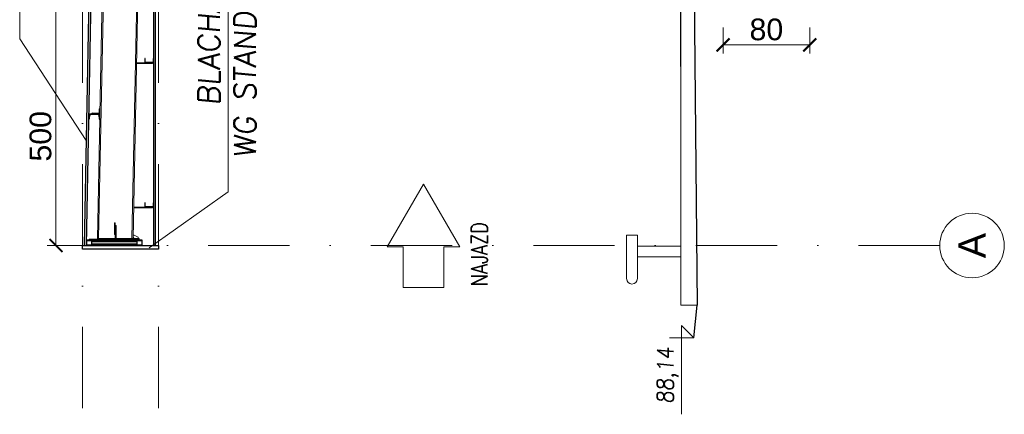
# Model space of a CAD drawing. Extents: x 261105 to 7565828, y -85627 to 5881792.
# Tile 76 of 116: x 360465 to 369551, y -28859 to -25220. Entities that reach past the tile are written whole.
import ezdxf

# ---------------------------------------------------------------- set-up
doc = ezdxf.new("R2010")
doc.units = 0
doc.header["$MEASUREMENT"] = 0
doc.linetypes.add('DASHDOT2', pattern=[0.5, 0.25, -0.125, 0, -0.125])
for name, color, linetype in [('100_rzut_okna', 1, 'Continuous'), ('OSIE - OPIS', 7, 'Continuous'), ('xxOś 2_rysunek_Widok ogólny___DefaultObject_', 7, 'Continuous'), ('xxOś 2_rysunek_Widok ogólny_Dimension_', 7, 'Continuous')]:
    doc.layers.add(name, color=color, linetype=linetype)
for name, color, linetype, lineweight in [('BK_Opisy', 222, 'Continuous', 5), ('CZ-CI', 140, 'Continuous', 9), ('CZ-GR', 14, 'Continuous', 30), ('CZ-SR', 102, 'Continuous', 15), ('OSIE', 7, 'Continuous', 5), ('wiata elewacja', 140, 'Continuous', 9)]:
    doc.layers.add(name, color=color, linetype=linetype, lineweight=lineweight)
for name, color, linetype, lineweight, true_color in [('SHARY', 7, 'Continuous', 15, 0xa5a5a5), ('TB_CIENKA', 7, 'Continuous', 5, 0x7f7f7f), ('wymiary', 7, 'Continuous', 9, 0x7f7f7f)]:
    doc.layers.add(name, color=color, linetype=linetype, lineweight=lineweight, true_color=true_color)
doc.styles.add('ARIAL', font='arial.ttf')
doc.styles.add('RBCS_dim1', font='simplex.shx', dxfattribs={"width": 0.9, "oblique": 5, "height": 3})
doc.styles.add('styl1', font='simplex.shx', dxfattribs={"oblique": 5})
doc.dimstyles.new('mosstowy 1-100', dxfattribs={"dimscale": 20, "dimtxt": 10, "dimasz": 6, "dimexe": 4, "dimexo": 4, "dimgap": 2, "dimtad": 1, "dimdec": 0, "dimlfac": 0.1, "dimtxsty": 'ARIAL', "dimblk": 'ARCHTICK', "dimcen": 4, "dimclrd": 256, "dimclre": 256, "dimclrt": 7, "dimadec": 0, "dimazin": 0, "dimtfac": 1, "dimtdec": 0, "dimtmove": 1, "dimatfit": 3, "dimfxl": 8, "dimfxlon": 1, "dimlwd": -1, "dimlwe": 9, "dimarcsym": 0})

# ---------------------------------------------------------------- blocks, each defined once
blk = doc.blocks.new('_ArchTick')
at = {"layer": '100_rzut_okna', "color": 0, "linetype": 'Continuous', "const_width": 0.15}
blk.add_lwpolyline([(-0.5, -0.5), (0.5, 0.5)], dxfattribs=at)
blk = doc.blocks.new('*D1674')
at = {"layer": 'Defpoints', "color": 0}
for p in [(366955.3, -22802.5), (367755.3, -22802.5), (367755.3, -25452.7)]:
    blk.add_point(p, dxfattribs=at)
at = {"layer": 'wymiary', "lineweight": 9}
for p, q in [((366955.3, -25292.7), (366955.3, -25532.7)), ((367755.3, -25292.7), (367755.3, -25532.7))]:
    blk.add_line(p, q, dxfattribs=at)
at = {"layer": 'wymiary'}
blk.add_line((366955.3, -25452.7), (367755.3, -25452.7), dxfattribs=at)
at = {"layer": 'wymiary', "xscale": 120, "yscale": 120, "zscale": 120, "rotation": 180}
blk.add_blockref('_ArchTick', (366955.3, -25452.7), dxfattribs=at)
at = {"layer": 'wymiary', "xscale": 120, "yscale": 120, "zscale": 120}
blk.add_blockref('_ArchTick', (367755.3, -25452.7), dxfattribs=at)
at = {"layer": 'wymiary', "color": 7, "insert": (367355.3, -25310.6), "char_height": 200, "attachment_point": 5, "style": 'ARIAL'}
blk.add_mtext('80', dxfattribs=at)
blk = doc.blocks.new('*D1695')
at = {"layer": 'Defpoints', "color": 0}
for p in [(360800.1, -22302.5), (362903.4, -22302.5), (362903.4, -27302.5)]:
    blk.add_point(p, dxfattribs=at)
at = {"layer": 'wymiary', "lineweight": 9}
for p, q in [((360960.1, -22302.5), (360720.1, -22302.5)), ((360960.1, -27302.5), (360720.1, -27302.5))]:
    blk.add_line(p, q, dxfattribs=at)
at = {"layer": 'wymiary'}
blk.add_line((360800.1, -27302.5), (360800.1, -22302.5), dxfattribs=at)
at = {"layer": 'wymiary', "xscale": 120, "yscale": 120, "zscale": 120}
for p, rotation in [((360800.1, -22302.5), 90), ((360800.1, -27302.5), 270)]:
    blk.add_blockref('_ArchTick', p, dxfattribs=dict(at, rotation=rotation))
at = {"layer": 'wymiary', "color": 7, "insert": (360658, -26295.2), "char_height": 200, "attachment_point": 5, "rotation": 90, "style": 'ARIAL'}
blk.add_mtext('500', dxfattribs=at)

msp = doc.modelspace()

# ---------------------------------------------------------------- linework, layer by layer
at = {"layer": 'BK_Opisy'}
for p, q in [((366685.3, -28152.5), (366572.8, -28040)), ((366572.8, -28040), (366572.8, -28152.5)), ((366460.3, -28152.5), (366685.3, -28152.5)), ((366572.8, -28152.5), (366572.8, -28859))]:
    msp.add_line(p, q, dxfattribs=at)
at = {"layer": 'CZ-CI'}
for p, q in [((366065.3, -27207.6, 0), (366165.3, -27207.6, 0)), ((366065.3, -27207.6, 0), (366065.3, -27607.6, 0)), ((366165.3, -27207.6, 0), (366165.3, -27607.6, 0)), ((366165.3, -27307.6, 0), (366565.3, -27307.6, 0)), ((366165.3, -27407.6, 0), (366565.3, -27407.6, 0))]:
    msp.add_line(p, q, dxfattribs=at)
msp.add_arc((366115.3, -27607.6, 0), 50, 180, 0, dxfattribs=at)
at = {"layer": 'CZ-GR'}
for p, q in [((361701.3, -17302.5, 0), (361701.3, -27302.5, 0)), ((361716.3, -17302.5, 0), (361716.3, -27302.5, 0)), ((361063.2, -27302.2, 0), (361153.3, -22494.5, 0)), ((361081.2, -27302.5, 0), (361171.3, -22494.5, 0)), ((361621.3, -25577.5, 0), (361621.3, -25610.5, 0)), ((361624.3, -25577.5, 0), (361621.3, -25577.5, 0)), ((361621.3, -25577.5, 0), (361621.3, -25610.5, 0)), ((361624.3, -25577.5, 0), (361621.3, -25577.5, 0)), ((361621.3, -25610.5, 0), (361621.8, -25613.2, 0)), ((361621.3, -25610.5, 0), (361621.8, -25613.2, 0)), ((361621.8, -25613.2, 0), (361623.3, -25615.5, 0)), ((361621.8, -25613.2, 0), (361623.3, -25615.5, 0)), ((361623.3, -25615.5, 0), (361625.6, -25617, 0)), ((361623.3, -25615.5, 0), (361625.6, -25617, 0)), ((361624.3, -25610.5, 0), (361624.3, -25577.5, 0)), ((361624.3, -25610.5, 0), (361624.3, -25577.5, 0)), ((361624.6, -25612.1, 0), (361624.3, -25610.5, 0)), ((361624.6, -25612.1, 0), (361624.3, -25610.5, 0)), ((361625.5, -25613.4, 0), (361624.6, -25612.1, 0)), ((361625.5, -25613.4, 0), (361624.6, -25612.1, 0)), ((361626.8, -25614.2, 0), (361625.5, -25613.4, 0)), ((361626.8, -25614.2, 0), (361625.5, -25613.4, 0)), ((361625.6, -25617, 0), (361628.3, -25617.5, 0)), ((361625.6, -25617, 0), (361628.3, -25617.5, 0)), ((361628.3, -25614.5, 0), (361626.8, -25614.2, 0)), ((361628.3, -25614.5, 0), (361626.8, -25614.2, 0)), ((361694.3, -25614.5, 0), (361628.3, -25614.5, 0)), ((361694.3, -25614.5, 0), (361628.3, -25614.5, 0)), ((361628.3, -25617.5, 0), (361694.3, -25617.5, 0)), ((361628.3, -25617.5, 0), (361694.3, -25617.5, 0)), ((361691.3, -25623.5, 0), (361691.3, -25617.5, 0)), ((361691.3, -25623.5, 0), (361691.3, -25617.5, 0)), ((361695.8, -25614.2, 0), (361694.3, -25614.5, 0)), ((361695.8, -25614.2, 0), (361694.3, -25614.5, 0)), ((361694.3, -25617.5, 0), (361697, -25617, 0)), ((361694.3, -25617.5, 0), (361697, -25617, 0)), ((361697.1, -25613.4, 0), (361695.8, -25614.2, 0)), ((361697.1, -25613.4, 0), (361695.8, -25614.2, 0)), ((361697, -25617, 0), (361699.2, -25615.5, 0)), ((361697, -25617, 0), (361699.2, -25615.5, 0)), ((361698, -25612.1, 0), (361697.1, -25613.4, 0)), ((361698, -25612.1, 0), (361697.1, -25613.4, 0)), ((361698.3, -25610.5, 0), (361698, -25612.1, 0)), ((361698.3, -25610.5, 0), (361698, -25612.1, 0)), ((361698.3, -25577.5, 0), (361698.3, -25610.5, 0)), ((361701.3, -25577.5, 0), (361698.3, -25577.5, 0)), ((361698.3, -25577.5, 0), (361698.3, -25610.5, 0)), ((361701.3, -25577.5, 0), (361698.3, -25577.5, 0)), ((361699.2, -25615.5, 0), (361700.8, -25613.2, 0)), ((361699.2, -25615.5, 0), (361700.8, -25613.2, 0)), ((361700.8, -25613.2, 0), (361701.3, -25610.5, 0)), ((361700.8, -25613.2, 0), (361701.3, -25610.5, 0)), ((361701.3, -25610.5, 0), (361701.3, -25577.5, 0)), ((361701.3, -25610.5, 0), (361701.3, -25577.5, 0)), ((361200, -26043.9, 0), (361199.3, -26077.4, 0)), ((361200, -26043.9, 0), (361199.3, -26077.4, 0)), ((361200.3, -26042.6, 0), (361200, -26043.9, 0)), ((361200.3, -26042.6, 0), (361200, -26043.9, 0)), ((361201, -26041.5, 0), (361200.3, -26042.6, 0)), ((361201, -26041.5, 0), (361200.3, -26042.6, 0)), ((361202.2, -26040.7, 0), (361201, -26041.5, 0)), ((361202.2, -26040.7, 0), (361201, -26041.5, 0)), ((361203.5, -26040.5, 0), (361202.2, -26040.7, 0)), ((361203.5, -26040.5, 0), (361202.2, -26040.7, 0)), ((361206, -26040.5, 0), (361203.5, -26040.5, 0)), ((361206, -26040.5, 0), (361203.5, -26040.5, 0)), ((361105, -26088.5, 0), (361104.1, -26134.5, 0)), ((361105, -26088.5, 0), (361104.1, -26134.5, 0)), ((361104.1, -26134.5, 0), (361107.1, -26134.6, 0)), ((361104.1, -26134.5, 0), (361107.1, -26134.6, 0)), ((361205, -26090.5, 0), (361105, -26088.5, 0)), ((361205, -26090.5, 0), (361105, -26088.5, 0)), ((361107.1, -26134.6, 0), (361108.3, -26134.4, 0)), ((361107.1, -26134.6, 0), (361108.3, -26134.4, 0)), ((361108.3, -26134.4, 0), (361109.3, -26133.7, 0)), ((361108.3, -26134.4, 0), (361109.3, -26133.7, 0)), ((361109.3, -26133.7, 0), (361109.9, -26132.8, 0)), ((361109.3, -26133.7, 0), (361109.9, -26132.8, 0)), ((361109.9, -26132.8, 0), (361110.2, -26131.9, 0)), ((361109.9, -26132.8, 0), (361110.2, -26131.9, 0)), ((361110.2, -26131.9, 0), (361113.4, -26099.6, 0)), ((361110.2, -26131.9, 0), (361113.4, -26099.6, 0)), ((361113.4, -26099.6, 0), (361113.9, -26097.5, 0)), ((361113.4, -26099.6, 0), (361113.9, -26097.5, 0)), ((361113.9, -26097.5, 0), (361115.5, -26095.3, 0)), ((361113.9, -26097.5, 0), (361115.5, -26095.3, 0)), ((361115.5, -26095.3, 0), (361117.8, -26093.8, 0)), ((361115.5, -26095.3, 0), (361117.8, -26093.8, 0)), ((361117.8, -26093.8, 0), (361120.5, -26093.3, 0)), ((361117.8, -26093.8, 0), (361120.5, -26093.3, 0)), ((361189.4, -26094.7, 0), (361120.5, -26093.3, 0)), ((361189.4, -26094.7, 0), (361120.5, -26093.3, 0)), ((361130.1, -26086.5, 0), (361130, -26089, 0)), ((361130.1, -26086.5, 0), (361130, -26089, 0)), ((361130, -26089, 0), (361148, -26089.4, 0)), ((361130, -26089, 0), (361148, -26089.4, 0)), ((361130.4, -26085.2, 0), (361130.1, -26086.5, 0)), ((361130.4, -26085.2, 0), (361130.1, -26086.5, 0)), ((361131.2, -26084.1, 0), (361130.4, -26085.2, 0)), ((361131.2, -26084.1, 0), (361130.4, -26085.2, 0)), ((361132.3, -26083.3, 0), (361131.2, -26084.1, 0)), ((361132.3, -26083.3, 0), (361131.2, -26084.1, 0)), ((361133.7, -26083.1, 0), (361132.3, -26083.3, 0)), ((361133.7, -26083.1, 0), (361132.3, -26083.3, 0)), ((361192.1, -26084.3, 0), (361133.7, -26083.1, 0)), ((361192.1, -26084.3, 0), (361133.7, -26083.1, 0)), ((361148, -26089.4, 0), (361148.5, -26089.4, 0)), ((361148, -26089.4, 0), (361148.5, -26089.4, 0)), ((361148.5, -26089.4, 0), (361153.2, -26089.5, 0)), ((361148.5, -26089.4, 0), (361153.2, -26089.5, 0)), ((361189.4, -26094.7, 0), (361192.1, -26095.3, 0)), ((361189.4, -26094.7, 0), (361192.1, -26095.3, 0)), ((361194.8, -26083.8, 0), (361192.1, -26084.3, 0)), ((361194.8, -26083.8, 0), (361192.1, -26084.3, 0)), ((361192.1, -26095.3, 0), (361194.3, -26096.9, 0)), ((361192.1, -26095.3, 0), (361194.3, -26096.9, 0)), ((361194.3, -26096.9, 0), (361195.8, -26099.2, 0)), ((361194.3, -26096.9, 0), (361195.8, -26099.2, 0)), ((361197.1, -26082.3, 0), (361194.8, -26083.8, 0)), ((361197.1, -26082.3, 0), (361194.8, -26083.8, 0)), ((361195.8, -26099.2, 0), (361196.2, -26101.3, 0)), ((361195.8, -26099.2, 0), (361196.2, -26101.3, 0)), ((361196.2, -26101.3, 0), (361198.2, -26133.6, 0)), ((361196.2, -26101.3, 0), (361198.2, -26133.6, 0)), ((361198.7, -26080.1, 0), (361197.1, -26082.3, 0)), ((361198.7, -26080.1, 0), (361197.1, -26082.3, 0)), ((361198.2, -26133.6, 0), (361198.4, -26134.6, 0)), ((361198.2, -26133.6, 0), (361198.4, -26134.6, 0)), ((361198.4, -26134.6, 0), (361199, -26135.5, 0)), ((361198.4, -26134.6, 0), (361199, -26135.5, 0)), ((361199.3, -26077.4, 0), (361198.7, -26080.1, 0)), ((361199.3, -26077.4, 0), (361198.7, -26080.1, 0)), ((361199, -26135.5, 0), (361200, -26136.2, 0)), ((361199, -26135.5, 0), (361200, -26136.2, 0)), ((361200, -26136.2, 0), (361201.1, -26136.5, 0)), ((361200, -26136.2, 0), (361201.1, -26136.5, 0)), ((361201.1, -26136.5, 0), (361204.1, -26136.5, 0)), ((361201.1, -26136.5, 0), (361204.1, -26136.5, 0)), ((361204.1, -26136.5, 0), (361205, -26090.5, 0)), ((361204.1, -26136.5, 0), (361205, -26090.5, 0)), ((361621.3, -26907.5, 0), (361621.3, -26940.5, 0)), ((361624.3, -26907.5, 0), (361621.3, -26907.5, 0)), ((361621.3, -26907.5, 0), (361621.3, -26940.5, 0)), ((361624.3, -26907.5, 0), (361621.3, -26907.5, 0)), ((361621.3, -26940.5, 0), (361621.8, -26943.2, 0)), ((361621.3, -26940.5, 0), (361621.8, -26943.2, 0)), ((361621.8, -26943.2, 0), (361623.3, -26945.5, 0)), ((361621.8, -26943.2, 0), (361623.3, -26945.5, 0)), ((361623.3, -26945.5, 0), (361625.6, -26947, 0)), ((361623.3, -26945.5, 0), (361625.6, -26947, 0)), ((361624.3, -26940.5, 0), (361624.3, -26907.5, 0)), ((361624.3, -26940.5, 0), (361624.3, -26907.5, 0)), ((361624.6, -26942.1, 0), (361624.3, -26940.5, 0)), ((361624.6, -26942.1, 0), (361624.3, -26940.5, 0)), ((361625.5, -26943.4, 0), (361624.6, -26942.1, 0)), ((361625.5, -26943.4, 0), (361624.6, -26942.1, 0)), ((361626.8, -26944.2, 0), (361625.5, -26943.4, 0)), ((361626.8, -26944.2, 0), (361625.5, -26943.4, 0)), ((361625.6, -26947, 0), (361628.3, -26947.5, 0)), ((361625.6, -26947, 0), (361628.3, -26947.5, 0)), ((361628.3, -26944.5, 0), (361626.8, -26944.2, 0)), ((361628.3, -26944.5, 0), (361626.8, -26944.2, 0)), ((361694.3, -26944.5, 0), (361628.3, -26944.5, 0)), ((361694.3, -26944.5, 0), (361628.3, -26944.5, 0)), ((361694.3, -26947.5, 0), (361628.3, -26947.5, 0)), ((361694.3, -26947.5, 0), (361628.3, -26947.5, 0)), ((361691.3, -26953.5, 0), (361691.3, -26947.5, 0)), ((361691.3, -26953.5, 0), (361691.3, -26947.5, 0)), ((361695.8, -26944.2, 0), (361694.3, -26944.5, 0)), ((361695.8, -26944.2, 0), (361694.3, -26944.5, 0)), ((361694.3, -26947.5, 0), (361697, -26947, 0)), ((361694.3, -26947.5, 0), (361697, -26947, 0)), ((361697.1, -26943.4, 0), (361695.8, -26944.2, 0)), ((361697.1, -26943.4, 0), (361695.8, -26944.2, 0)), ((361697, -26947, 0), (361699.2, -26945.5, 0)), ((361697, -26947, 0), (361699.2, -26945.5, 0)), ((361698, -26942.1, 0), (361697.1, -26943.4, 0)), ((361698, -26942.1, 0), (361697.1, -26943.4, 0)), ((361698.3, -26940.5, 0), (361698, -26942.1, 0)), ((361698.3, -26940.5, 0), (361698, -26942.1, 0)), ((361698.3, -26907.5, 0), (361698.3, -26940.5, 0)), ((361701.3, -26907.5, 0), (361698.3, -26907.5, 0)), ((361698.3, -26907.5, 0), (361698.3, -26940.5, 0)), ((361701.3, -26907.5, 0), (361698.3, -26907.5, 0)), ((361699.2, -26945.5, 0), (361700.8, -26943.2, 0)), ((361699.2, -26945.5, 0), (361700.8, -26943.2, 0)), ((361700.8, -26943.2, 0), (361701.3, -26940.5, 0)), ((361700.8, -26943.2, 0), (361701.3, -26940.5, 0)), ((361701.3, -26940.5, 0), (361701.3, -26907.5, 0)), ((361701.3, -26940.5, 0), (361701.3, -26907.5, 0)), ((361081.6, -27255.3, 0), (361081.3, -27257, 0)), ((361081.6, -27255.3, 0), (361081.3, -27257, 0)), ((361082.6, -27253.8, 0), (361081.6, -27255.3, 0)), ((361082.6, -27253.8, 0), (361081.6, -27255.3, 0)), ((361084.1, -27252.9, 0), (361082.6, -27253.8, 0)), ((361084.1, -27252.9, 0), (361082.6, -27253.8, 0)), ((361085.8, -27252.5, 0), (361084.1, -27252.9, 0)), ((361085.8, -27252.5, 0), (361084.1, -27252.9, 0)), ((361084.5, -27257.4, 0), (361085.2, -27256.4, 0)), ((361084.5, -27257.4, 0), (361085.2, -27256.4, 0)), ((361085.2, -27256.4, 0), (361086.1, -27255.8, 0)), ((361085.2, -27256.4, 0), (361086.1, -27255.8, 0)), ((361126.8, -27252.5, 0), (361085.8, -27252.5, 0)), ((361126.8, -27252.5, 0), (361085.8, -27252.5, 0)), ((361086.1, -27255.8, 0), (361087.3, -27255.5, 0)), ((361086.1, -27255.8, 0), (361087.3, -27255.5, 0)), ((361087.3, -27255.5, 0), (361125.3, -27255.5, 0)), ((361087.3, -27255.5, 0), (361125.3, -27255.5, 0)), ((361125.3, -27255.5, 0), (361126.4, -27255.8, 0)), ((361125.3, -27255.5, 0), (361126.4, -27255.8, 0)), ((361126.4, -27255.8, 0), (361127.4, -27256.4, 0)), ((361126.4, -27255.8, 0), (361127.4, -27256.4, 0)), ((361128.5, -27252.9, 0), (361126.8, -27252.5, 0)), ((361128.5, -27252.9, 0), (361126.8, -27252.5, 0)), ((361127.4, -27256.4, 0), (361128.1, -27257.4, 0)), ((361127.4, -27256.4, 0), (361128.1, -27257.4, 0)), ((361130, -27253.8, 0), (361128.5, -27252.9, 0)), ((361130, -27253.8, 0), (361128.5, -27252.9, 0)), ((361130.9, -27255.3, 0), (361130, -27253.8, 0)), ((361130.9, -27255.3, 0), (361130, -27253.8, 0)), ((361131.3, -27257, 0), (361130.9, -27255.3, 0)), ((361131.3, -27257, 0), (361130.9, -27255.3, 0)), ((361131.3, -27252.5, 0), (361131.3, -27257, 0)), ((361131.3, -27252.5, 0), (361131.3, -27257, 0)), ((361545.3, -27257, 0), (361545.3, -27252.5, 0)), ((361545.3, -27257, 0), (361545.3, -27252.5, 0)), ((361545.6, -27255.3, 0), (361545.3, -27257, 0)), ((361545.6, -27255.3, 0), (361545.3, -27257, 0)), ((361546.6, -27253.8, 0), (361545.6, -27255.3, 0)), ((361546.6, -27253.8, 0), (361545.6, -27255.3, 0)), ((361548.1, -27252.9, 0), (361546.6, -27253.8, 0)), ((361548.1, -27252.9, 0), (361546.6, -27253.8, 0)), ((361549.8, -27252.5, 0), (361548.1, -27252.9, 0)), ((361549.8, -27252.5, 0), (361548.1, -27252.9, 0)), ((361548.5, -27257.4, 0), (361549.2, -27256.4, 0)), ((361548.5, -27257.4, 0), (361549.2, -27256.4, 0)), ((361549.2, -27256.4, 0), (361550.1, -27255.8, 0)), ((361549.2, -27256.4, 0), (361550.1, -27255.8, 0)), ((361590.8, -27252.5, 0), (361549.8, -27252.5, 0)), ((361590.8, -27252.5, 0), (361549.8, -27252.5, 0)), ((361550.1, -27255.8, 0), (361551.3, -27255.5, 0)), ((361550.1, -27255.8, 0), (361551.3, -27255.5, 0)), ((361551.3, -27255.5, 0), (361589.3, -27255.5, 0)), ((361551.3, -27255.5, 0), (361589.3, -27255.5, 0)), ((361589.3, -27255.5, 0), (361590.4, -27255.8, 0)), ((361589.3, -27255.5, 0), (361590.4, -27255.8, 0)), ((361590.4, -27255.8, 0), (361591.4, -27256.4, 0)), ((361590.4, -27255.8, 0), (361591.4, -27256.4, 0)), ((361592.5, -27252.9, 0), (361590.8, -27252.5, 0)), ((361592.5, -27252.9, 0), (361590.8, -27252.5, 0)), ((361591.4, -27256.4, 0), (361592.1, -27257.4, 0)), ((361591.4, -27256.4, 0), (361592.1, -27257.4, 0)), ((361594, -27253.8, 0), (361592.5, -27252.9, 0)), ((361594, -27253.8, 0), (361592.5, -27252.9, 0)), ((361594.9, -27255.3, 0), (361594, -27253.8, 0)), ((361594.9, -27255.3, 0), (361594, -27253.8, 0)), ((361595.3, -27257, 0), (361594.9, -27255.3, 0)), ((361595.3, -27257, 0), (361594.9, -27255.3, 0)), ((361081.3, -27257, 0), (361081.3, -27298, 0)), ((361081.3, -27257, 0), (361081.3, -27298, 0)), ((361081.3, -27298, 0), (361081.6, -27299.8, 0)), ((361081.3, -27298, 0), (361081.6, -27299.8, 0)), ((361081.6, -27299.8, 0), (361082.6, -27301.2, 0)), ((361081.6, -27299.8, 0), (361082.6, -27301.2, 0)), ((361082.6, -27301.2, 0), (361084.1, -27302.2, 0)), ((361082.6, -27301.2, 0), (361084.1, -27302.2, 0)), ((361084.1, -27302.2, 0), (361085.8, -27302.5, 0)), ((361084.1, -27302.2, 0), (361085.8, -27302.5, 0)), ((361084.3, -27258.5, 0), (361084.5, -27257.4, 0)), ((361084.3, -27258.5, 0), (361084.5, -27257.4, 0)), ((361084.3, -27296.5, 0), (361084.3, -27258.5, 0)), ((361084.3, -27296.5, 0), (361084.3, -27258.5, 0)), ((361084.5, -27297.7, 0), (361084.3, -27296.5, 0)), ((361084.5, -27297.7, 0), (361084.3, -27296.5, 0)), ((361085.2, -27298.7, 0), (361084.5, -27297.7, 0)), ((361085.2, -27298.7, 0), (361084.5, -27297.7, 0)), ((361086.1, -27299.3, 0), (361085.2, -27298.7, 0)), ((361086.1, -27299.3, 0), (361085.2, -27298.7, 0)), ((361085.8, -27302.5, 0), (361126.8, -27302.5, 0)), ((361085.8, -27302.5, 0), (361126.8, -27302.5, 0)), ((361087.3, -27299.5, 0), (361086.1, -27299.3, 0)), ((361087.3, -27299.5, 0), (361086.1, -27299.3, 0)), ((361125.3, -27299.5, 0), (361087.3, -27299.5, 0)), ((361125.3, -27299.5, 0), (361087.3, -27299.5, 0)), ((361126.4, -27299.3, 0), (361125.3, -27299.5, 0)), ((361126.4, -27299.3, 0), (361125.3, -27299.5, 0)), ((361127.4, -27298.7, 0), (361126.4, -27299.3, 0)), ((361127.4, -27298.7, 0), (361126.4, -27299.3, 0)), ((361126.8, -27302.5, 0), (361128.5, -27302.2, 0)), ((361126.8, -27302.5, 0), (361128.5, -27302.2, 0)), ((361128.1, -27297.7, 0), (361127.4, -27298.7, 0)), ((361128.1, -27297.7, 0), (361127.4, -27298.7, 0)), ((361128.1, -27257.4, 0), (361128.3, -27258.5, 0)), ((361128.1, -27257.4, 0), (361128.3, -27258.5, 0)), ((361128.3, -27296.5, 0), (361128.1, -27297.7, 0)), ((361128.3, -27296.5, 0), (361128.1, -27297.7, 0)), ((361128.3, -27258.5, 0), (361128.3, -27296.5, 0)), ((361128.3, -27258.5, 0), (361128.3, -27296.5, 0)), ((361128.5, -27302.2, 0), (361130, -27301.2, 0)), ((361128.5, -27302.2, 0), (361130, -27301.2, 0)), ((361130, -27301.2, 0), (361130.9, -27299.8, 0)), ((361130, -27301.2, 0), (361130.9, -27299.8, 0)), ((361130.9, -27299.8, 0), (361131.3, -27298, 0)), ((361130.9, -27299.8, 0), (361131.3, -27298, 0)), ((361131.3, -27298, 0), (361131.3, -27257, 0)), ((361131.3, -27298, 0), (361131.3, -27257, 0)), ((361131.3, -27298, 0), (361131.3, -27302.5, 0)), ((361131.3, -27298, 0), (361131.3, -27302.5, 0)), ((361131.3, -27302.5, 0), (361545.3, -27302.5, 0)), ((361131.3, -27302.5, 0), (361545.3, -27302.5, 0)), ((361545.3, -27257, 0), (361545.3, -27298, 0)), ((361545.3, -27257, 0), (361545.3, -27298, 0)), ((361545.3, -27302.5, 0), (361545.3, -27298, 0)), ((361545.3, -27298, 0), (361545.6, -27299.8, 0)), ((361545.3, -27302.5, 0), (361545.3, -27298, 0)), ((361545.3, -27298, 0), (361545.6, -27299.8, 0)), ((361545.6, -27299.8, 0), (361546.6, -27301.2, 0)), ((361545.6, -27299.8, 0), (361546.6, -27301.2, 0)), ((361546.6, -27301.2, 0), (361548.1, -27302.2, 0)), ((361546.6, -27301.2, 0), (361548.1, -27302.2, 0)), ((361548.1, -27302.2, 0), (361549.8, -27302.5, 0)), ((361548.1, -27302.2, 0), (361549.8, -27302.5, 0)), ((361548.3, -27258.5, 0), (361548.5, -27257.4, 0)), ((361548.3, -27258.5, 0), (361548.5, -27257.4, 0)), ((361548.3, -27296.5, 0), (361548.3, -27258.5, 0)), ((361548.3, -27296.5, 0), (361548.3, -27258.5, 0)), ((361548.5, -27297.7, 0), (361548.3, -27296.5, 0)), ((361548.5, -27297.7, 0), (361548.3, -27296.5, 0)), ((361549.2, -27298.7, 0), (361548.5, -27297.7, 0)), ((361549.2, -27298.7, 0), (361548.5, -27297.7, 0)), ((361550.1, -27299.3, 0), (361549.2, -27298.7, 0)), ((361550.1, -27299.3, 0), (361549.2, -27298.7, 0)), ((361549.8, -27302.5, 0), (361590.8, -27302.5, 0)), ((361549.8, -27302.5, 0), (361590.8, -27302.5, 0)), ((361551.3, -27299.5, 0), (361550.1, -27299.3, 0)), ((361551.3, -27299.5, 0), (361550.1, -27299.3, 0)), ((361589.3, -27299.5, 0), (361551.3, -27299.5, 0)), ((361589.3, -27299.5, 0), (361551.3, -27299.5, 0)), ((361590.4, -27299.3, 0), (361589.3, -27299.5, 0)), ((361590.4, -27299.3, 0), (361589.3, -27299.5, 0)), ((361591.4, -27298.7, 0), (361590.4, -27299.3, 0)), ((361591.4, -27298.7, 0), (361590.4, -27299.3, 0)), ((361590.8, -27302.5, 0), (361592.5, -27302.2, 0)), ((361590.8, -27302.5, 0), (361592.5, -27302.2, 0)), ((361592.1, -27297.7, 0), (361591.4, -27298.7, 0)), ((361592.1, -27297.7, 0), (361591.4, -27298.7, 0)), ((361592.1, -27257.4, 0), (361592.3, -27258.5, 0)), ((361592.1, -27257.4, 0), (361592.3, -27258.5, 0)), ((361592.3, -27296.5, 0), (361592.1, -27297.7, 0)), ((361592.3, -27296.5, 0), (361592.1, -27297.7, 0)), ((361592.3, -27258.5, 0), (361592.3, -27296.5, 0)), ((361592.3, -27258.5, 0), (361592.3, -27296.5, 0)), ((361592.5, -27302.2, 0), (361594, -27301.2, 0)), ((361592.5, -27302.2, 0), (361594, -27301.2, 0)), ((361594, -27301.2, 0), (361594.9, -27299.8, 0)), ((361594, -27301.2, 0), (361594.9, -27299.8, 0)), ((361594.9, -27299.8, 0), (361595.3, -27298, 0)), ((361594.9, -27299.8, 0), (361595.3, -27298, 0)), ((361595.3, -27298, 0), (361595.3, -27257, 0)), ((361595.3, -27298, 0), (361595.3, -27257, 0)), ((366685.3, -28152.5), (366715.3, -27852.5))]:
    msp.add_line(p, q, dxfattribs=at)
msp.add_lwpolyline([(366615.3, -17302.5), (366715.3, -27852.5)], dxfattribs=at)
at = {"layer": 'CZ-GR', "elevation": 0}
msp.add_lwpolyline([(361745.3, -27337.5), (361045.3, -27337.5), (361045.3, -27302.5), (361745.3, -27302.5)], close=True, dxfattribs=at)
at = {"layer": 'CZ-SR', "elevation": 0}
msp.add_lwpolyline([(366565.3, -18852.5), (366565.3, -27852.5), (366715.3, -27852.5)], dxfattribs=at)
at = {"layer": 'OSIE', "linetype": 'DASHDOT2', "ltscale": 3000}
for p, q in [((361045.3, -28802.5, 0), (361045.3, -17052.5, 0)), ((361045.3, -28802.5, 0), (361045.3, -17052.5, 0)), ((361745.3, -28802.5, 0), (361745.3, -17052.5, 0)), ((368955.3, -27302.5, 0), (360831.3, -27302.5, 0))]:
    msp.add_line(p, q, dxfattribs=at)
at = {"layer": 'OSIE'}
msp.add_circle((369253, -27302.5, 0), 297.7, dxfattribs=at)
at = {"layer": 'SHARY', "elevation": 0}
msp.add_lwpolyline([(363857.3, -27314.5), (364003.7, -27314.5), (364003.7, -27689.5), (364378.7, -27689.5), (364378.7, -27314.5), (364525.2, -27314.5), (364191.2, -26736.1)], close=True, dxfattribs=at)
at = {"layer": 'TB_CIENKA'}
for p, q in [((360465.3, -22102.4), (360465.3, -25395.8)), ((362388.7, -22787.3, 0), (362388.7, -26805.9, 0)), ((360465.3, -25395.8), (361079.8, -26332.5, 0)), ((362388.7, -26805.9, 0), (361660.4, -27322.3, 0))]:
    msp.add_line(p, q, dxfattribs=at)
at = {"layer": 'wiata elewacja'}
for p, q in [((361271.8, -23324.6, 0), (361193.6, -27236.5, 0)), ((361271.8, -23324.6, 0), (361193.6, -27236.5, 0)), ((361500.7, -27236.5, 0), (361578.8, -23327.7, 0)), ((361500.7, -27236.5, 0), (361578.8, -23327.7, 0)), ((361512.2, -27236.5, 0), (361590.3, -23327.8, 0)), ((361512.2, -27236.5, 0), (361590.3, -23327.8, 0)), ((361227.5, -24966.5, 0), (361205, -26090.5, 0)), ((361227.5, -24966.5, 0), (361205, -26090.5, 0)), ((361544.6, -25617.5, 0), (361544.4, -25623.5, 0)), ((361544.6, -25617.5, 0), (361544.4, -25623.5, 0)), ((361628.3, -25617.5, 0), (361544.6, -25617.5, 0)), ((361628.3, -25617.5, 0), (361544.6, -25617.5, 0)), ((361544.4, -25623.5, 0), (361691.3, -25623.5, 0)), ((361544.4, -25623.5, 0), (361691.3, -25623.5, 0)), ((361204.1, -26136.5, 0), (361182.1, -27236.5, 0)), ((361204.1, -26136.5, 0), (361182.1, -27236.5, 0)), ((361518, -26947.5, 0), (361517.8, -26953.5, 0)), ((361518, -26947.5, 0), (361517.8, -26953.5, 0)), ((361517.8, -26953.5, 0), (361691.3, -26953.5, 0)), ((361517.8, -26953.5, 0), (361691.3, -26953.5, 0)), ((361628.3, -26947.5, 0), (361518, -26947.5, 0)), ((361628.3, -26947.5, 0), (361518, -26947.5, 0)), ((361347.1, -27093.9, 0), (361339.1, -27093.9, 0)), ((361339.1, -27093.9, 0), (361339.1, -27197.9, 0)), ((361347.1, -27093.9, 0), (361339.1, -27093.9, 0)), ((361339.1, -27093.9, 0), (361339.1, -27197.9, 0)), ((361347.1, -27128.8, 0), (361339.1, -27128.8, 0)), ((361347.1, -27128.8, 0), (361339.1, -27128.8, 0)), ((361347.1, -27165.8, 0), (361347.1, -27093.9, 0)), ((361347.1, -27165.8, 0), (361347.1, -27093.9, 0)), ((361355.1, -27116.5, 0), (361347.1, -27116.5, 0)), ((361355.1, -27116.5, 0), (361347.1, -27116.5, 0)), ((361347.1, -27146.5, 0), (361355.1, -27146.5, 0)), ((361347.1, -27146.5, 0), (361355.1, -27146.5, 0)), ((361355.1, -27146.5, 0), (361355.1, -27116.5, 0)), ((361355.1, -27146.5, 0), (361355.1, -27116.5, 0)), ((361355.1, -27146.5, 0), (361355.1, -27236.5, 0)), ((361355.1, -27146.5, 0), (361355.1, -27236.5, 0)), ((361106.3, -27244.5, 0), (361106.3, -27252.5, 0)), ((361281.3, -27244.5, 0), (361106.3, -27244.5, 0)), ((361106.3, -27244.5, 0), (361106.3, -27252.5, 0)), ((361281.3, -27244.5, 0), (361106.3, -27244.5, 0)), ((361126.8, -27252.5, 0), (361281.3, -27252.5, 0)), ((361126.8, -27252.5, 0), (361281.3, -27252.5, 0)), ((361182.1, -27236.5, 0), (361193.6, -27236.5, 0)), ((361182.1, -27236.5, 0), (361193.6, -27236.5, 0)), ((361182.3, -27236.5, 0), (361182.3, -27244.5, 0)), ((361182.3, -27236.5, 0), (361347.1, -27236.5, 0)), ((361182.3, -27236.5, 0), (361182.3, -27244.5, 0)), ((361182.3, -27236.5, 0), (361347.1, -27236.5, 0)), ((361567.1, -27244.5, 0), (361182.3, -27244.5, 0)), ((361567.1, -27244.5, 0), (361182.3, -27244.5, 0)), ((361281.3, -27252.5, 0), (361281.3, -27244.5, 0)), ((361281.3, -27252.5, 0), (361281.3, -27244.5, 0)), ((361417.1, -27252.5, 0), (361281.3, -27252.5, 0)), ((361417.1, -27252.5, 0), (361281.3, -27252.5, 0)), ((361347.1, -27197.9, 0), (361339.1, -27197.9, 0)), ((361339.1, -27197.9, 0), (361339.1, -27201.4, 0)), ((361347.1, -27197.9, 0), (361339.1, -27197.9, 0)), ((361339.1, -27197.9, 0), (361339.1, -27201.4, 0)), ((361339.1, -27201.4, 0), (361347.1, -27201.4, 0)), ((361339.1, -27201.4, 0), (361347.1, -27201.4, 0)), ((361347.1, -27236.5, 0), (361347.1, -27165.8, 0)), ((361347.1, -27236.5, 0), (361347.1, -27165.8, 0)), ((361347.1, -27236.5, 0), (361355.1, -27236.5, 0)), ((361347.1, -27236.5, 0), (361355.1, -27236.5, 0)), ((361355.1, -27236.5, 0), (361567.1, -27236.5, 0)), ((361355.1, -27236.5, 0), (361567.1, -27236.5, 0)), ((361417.1, -27244.5, 0), (361417.1, -27252.5, 0)), ((361417.1, -27244.5, 0), (361567.1, -27244.5, 0)), ((361417.1, -27244.5, 0), (361417.1, -27252.5, 0)), ((361417.1, -27244.5, 0), (361567.1, -27244.5, 0)), ((361417.1, -27252.5, 0), (361549.8, -27252.5, 0)), ((361417.1, -27252.5, 0), (361549.8, -27252.5, 0)), ((361500.7, -27236.5, 0), (361512.2, -27236.5, 0)), ((361500.7, -27236.5, 0), (361512.2, -27236.5, 0)), ((361512.4, -27226.5, 0), (361522.2, -27236.5, 0)), ((361512.4, -27226.5, 0), (361522.2, -27236.5, 0)), ((361522.2, -27206.5, 0), (361512.8, -27206.5, 0)), ((361522.2, -27206.5, 0), (361512.8, -27206.5, 0)), ((361557.2, -27226.5, 0), (361522.2, -27206.5, 0)), ((361557.2, -27226.5, 0), (361522.2, -27206.5, 0)), ((361557.2, -27236.5, 0), (361557.2, -27226.5, 0)), ((361557.2, -27236.5, 0), (361557.2, -27226.5, 0)), ((361567.1, -27236.5, 0), (361567.1, -27244.5, 0)), ((361567.1, -27236.5, 0), (361567.1, -27244.5, 0)), ((361567.1, -27252.5, 0), (361567.1, -27244.5, 0)), ((361567.1, -27252.5, 0), (361567.1, -27244.5, 0)), ((361545.3, -27262.5, 0), (361131.3, -27262.5, 0)), ((361545.3, -27262.5, 0), (361131.3, -27262.5, 0)), ((361131.3, -27267, 0), (361545.3, -27267, 0)), ((361131.3, -27267, 0), (361545.3, -27267, 0)), ((361545.3, -27288, 0), (361131.3, -27288, 0)), ((361545.3, -27288, 0), (361131.3, -27288, 0)), ((361131.3, -27292.5, 0), (361545.3, -27292.5, 0)), ((361131.3, -27292.5, 0), (361545.3, -27292.5, 0))]:
    msp.add_line(p, q, dxfattribs=at)
at = {"layer": 'xxOś 2_rysunek_Widok ogólny___DefaultObject_', "color": 1}
msp.add_line((366565.3, -25652.5, 0), (366565.3, -18952.5, 0), dxfattribs=at)

# ---------------------------------------------------------------- texts
at = {"layer": 'BK_Opisy', "insert": (362377.3, -24861.5, 0), "char_height": 200, "width": 3757.785, "attachment_point": 5, "rotation": 90, "style": 'styl1'}
msp.add_mtext('BLACHA STALOWA\\PWG STANDARDÓW ORLEN', dxfattribs=at)
at = {"layer": 'OSIE - OPIS', "style": 'ARIAL'}
msp.add_text('A', height=250, rotation=90, dxfattribs=at).set_placement((369378, -27419.4, 0))
at = {"layer": 'SHARY', "style": 'styl1', "width": 0.8}
msp.add_text('NAJAZD', height=150, rotation=90, dxfattribs=at).set_placement((364781.8, -27677.9, 0))
at = {"layer": 'xxOś 2_rysunek_Widok ogólny_Dimension_', "color": 6, "style": 'RBCS_dim1', "oblique": 5, "width": 0.9}
msp.add_text('88,14', height=150, rotation=90, dxfattribs=at).set_placement((366497.8, -28760.7, 0))

# ---------------------------------------------------------------- dimensions: what is measured, and where the dimension line sits
at = {"layer": 'wymiary'}
dim = msp.add_linear_dim(base=(360800.1, -22302.5), p1=(362903.4, -27302.5, 0), p2=(362903.4, -22302.5, 0), angle=90, dimstyle='mosstowy 1-100', dxfattribs=at)
dim.commit()
dim.dimension.update_dxf_attribs({"geometry": '*D1695', "text_midpoint": (360800.1, -26295.2), "dimtype": 160})
dim = msp.add_linear_dim(base=(367755.3, -25452.7), p1=(366955.3, -22802.5, 0), p2=(367755.3, -22802.5, 0), dimstyle='mosstowy 1-100', dxfattribs=at)
dim.commit()
dim.dimension.update_dxf_attribs({"geometry": '*D1674', "text_midpoint": (367355.3, -25310.6)})

doc.saveas('drawing.dxf')
